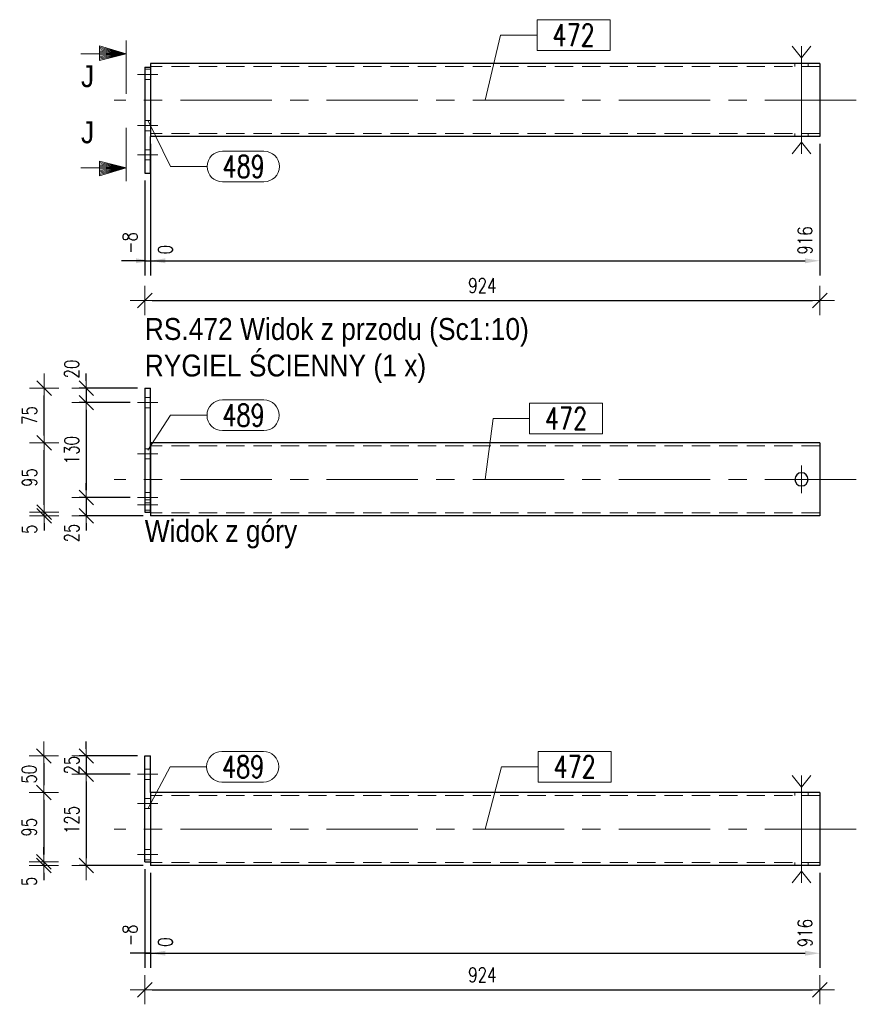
# Model space of a CAD drawing. Header units: millimetres. Extents: x -877 to 135, y 14151 to 14821.
# Tile 25 of 46: x -202 to -87, y 14303 to 14437. Entities that reach past the tile are written whole.
import ezdxf
from ezdxf.enums import TextEntityAlignment as Align

# ---------------------------------------------------------------- set-up
doc = ezdxf.new("R2010")
doc.units = ezdxf.units.MM
doc.header["$LTSCALE"] = 10
doc.linetypes.add('HIDDEN', pattern=[0.375, 0.25, -0.125])
doc.linetypes.add('MITTE', pattern=[2, 1.25, -0.25, 0.25, -0.25])
doc.layers.get('Defpoints').update_dxf_attribs({"color": 1})
for name, color, linetype, lineweight in [('PS_Bolt', 4, 'Continuous', 13), ('PS_DIM', 4, 'Continuous', 13), ('PS_Hidden', 2, 'HIDDEN', 9), ('PS_Mid', 5, 'MITTE', 15), ('PS_Pos', 1, 'Continuous', 15), ('PS_Shape', 161, 'Continuous', 30), ('PS_SOLID', 7, 'Continuous', 30), ('PS_TEXT', 3, 'Continuous', 18)]:
    doc.layers.add(name, color=color, linetype=linetype, lineweight=lineweight)
doc.styles.add('gil', font='txt', dxfattribs={"width": 0.9})
doc.styles.add('ROMANS', font='romans.shx', dxfattribs={"width": 0.8})
doc.styles.add('simplex', font='simplex.shx', dxfattribs={"width": 0.75})
doc.dimstyles.new('1_10_GŁ_DS1-LS10', dxfattribs={"dimtxt": 2, "dimasz": 2, "dimexe": 2, "dimexo": 1, "dimgap": 1, "dimtad": 1, "dimjust": 4, "dimdec": 0, "dimlfac": 10, "dimtxsty": 'simplex', "dimblk1": 'NONE', "dimsah": 1, "dimcen": 2, "dimclrd": 256, "dimclre": 256, "dimclrt": 3, "dimadec": 1, "dimazin": 0, "dimtfac": 1, "dimtdec": 0, "dimtmove": 2, "dimatfit": 3, "dimfxl": 1, "dimarcsym": 0})
doc.dimstyles.new('1_10_PRZ', dxfattribs={"dimtxt": 2, "dimasz": 1, "dimexe": 2, "dimexo": 5, "dimgap": 1, "dimtad": 1, "dimdec": 0, "dimlfac": 10, "dimtxsty": 'simplex', "dimblk": 'dimznak', "dimcen": 2, "dimse1": 1, "dimse2": 1, "dimclrt": 3, "dimadec": 1, "dimazin": 0, "dimtfac": 1, "dimtdec": 0, "dimtix": 1, "dimtmove": 2, "dimatfit": 3, "dimldrblk": 'dim-grot', "dimfxl": 1, "dimarcsym": 0})
doc.dimstyles.new('1_10_PRZ_DS1-LS10', dxfattribs={"dimtxt": 2, "dimasz": 1, "dimexe": 2, "dimexo": 5, "dimgap": 1, "dimtad": 1, "dimdec": 0, "dimlfac": 10, "dimtxsty": 'simplex', "dimblk": 'dimznak', "dimcen": 2, "dimse1": 1, "dimse2": 1, "dimclrt": 3, "dimadec": 1, "dimazin": 0, "dimtfac": 1, "dimtdec": 0, "dimtix": 1, "dimtmove": 2, "dimatfit": 3, "dimldrblk": 'dim-grot', "dimfxl": 1, "dimarcsym": 0})
doc.dimstyles.new('1_10_SC', dxfattribs={"dimtxt": 2, "dimasz": 1, "dimexe": 1, "dimexo": 1, "dimgap": 1, "dimtad": 1, "dimdec": 0, "dimlfac": 10, "dimtxsty": 'simplex', "dimblk": 'dimznak', "dimcen": 2, "dimclrd": 256, "dimclre": 256, "dimclrt": 3, "dimadec": 1, "dimazin": 0, "dimtfac": 1, "dimtdec": 0, "dimtix": 1, "dimtmove": 2, "dimatfit": 3, "dimldrblk": 'dim-grot', "dimfxl": 1, "dimarcsym": 0})

# ---------------------------------------------------------------- blocks, each defined once
blk = doc.blocks.new('*D545')
at = {"layer": 'Defpoints', "color": 0, "transparency": 16777216}
for p in [(-184.06, 14421.33), (-184.86, 14416.33), (-184.06, 14404.33)]:
    blk.add_point(p, dxfattribs=at)
at = {"layer": 'PS_DIM', "lineweight": -2, "transparency": 16777216}
for p, q in [((-184.06, 14420.33), (-184.06, 14402.33)), ((-184.86, 14415.33), (-184.86, 14402.33)), ((-184.86, 14404.33), (-186.86, 14404.33)), ((-184.86, 14404.33), (-184.06, 14404.33)), ((-182.06, 14404.33), (-180.06, 14404.33))]:
    blk.add_line(p, q, dxfattribs=at)
at = {"layer": 'PS_DIM', "transparency": 16777216}
blk.add_solid([(-182.06, 14404.66), (-182.06, 14403.99), (-184.06, 14404.33)], dxfattribs=at)
at = {"layer": 'PS_DIM', "color": 3, "transparency": 16777216, "insert": (-186.88, 14406.77), "char_height": 2, "attachment_point": 5, "rotation": 90, "style": 'simplex'}
blk.add_mtext('-8', dxfattribs=at)
blk = doc.blocks.new('_None')
blk = doc.blocks.new('*D546')
at = {"layer": 'Defpoints', "color": 0, "transparency": 16777216}
for p in [(-184.06, 14421.33), (-184.06, 14416.33), (-184.06, 14404.33)]:
    blk.add_point(p, dxfattribs=at)
at = {"layer": 'PS_DIM', "lineweight": -2, "transparency": 16777216}
for p, q in [((-184.06, 14420.33), (-184.06, 14402.33)), ((-184.06, 14415.33), (-184.06, 14402.33)), ((-186.06, 14404.33), (-188.06, 14404.33)), ((-184.06, 14404.33), (-182.06, 14404.33))]:
    blk.add_line(p, q, dxfattribs=at)
at = {"layer": 'PS_DIM', "transparency": 16777216}
blk.add_solid([(-186.06, 14404.66), (-186.06, 14403.99), (-184.06, 14404.33)], dxfattribs=at)
at = {"layer": 'PS_DIM', "color": 3, "transparency": 16777216, "insert": (-182.04, 14405.85), "char_height": 2, "attachment_point": 5, "rotation": 90, "style": 'simplex'}
blk.add_mtext('0', dxfattribs=at)
blk = doc.blocks.new('*D547')
at = {"layer": 'Defpoints', "color": 0, "transparency": 16777216}
for p in [(-184.06, 14421.33), (-92.47, 14421.33), (-92.47, 14404.33)]:
    blk.add_point(p, dxfattribs=at)
at = {"layer": 'PS_DIM', "lineweight": -2, "transparency": 16777216}
for p, q in [((-184.06, 14420.33), (-184.06, 14402.33)), ((-92.47, 14420.33), (-92.47, 14402.33)), ((-184.06, 14404.33), (-94.47, 14404.33))]:
    blk.add_line(p, q, dxfattribs=at)
at = {"layer": 'PS_DIM', "transparency": 16777216}
blk.add_solid([(-94.47, 14404.66), (-94.47, 14403.99), (-92.47, 14404.33)], dxfattribs=at)
at = {"layer": 'PS_DIM', "color": 3, "transparency": 16777216, "insert": (-94.49, 14407.1), "char_height": 2, "attachment_point": 5, "rotation": 90, "style": 'simplex'}
blk.add_mtext('916', dxfattribs=at)
blk = doc.blocks.new('Znacznik')
at = {"layer": 'PS_TEXT'}
for p, q in [((4454.27, 7147.33), (4450.22, 7148.54)), ((4450.22, 7148.54), (4450.22, 7146.32)), ((4454.27, 7147.33), (4450.22, 7148.34)), ((4454.27, 7141.25), (4454.27, 7149.35)), ((4454.27, 7147.33), (4447.39, 7147.33)), ((4454.27, 7147.33), (4450.22, 7148.14)), ((4454.27, 7147.33), (4450.22, 7147.94)), ((4454.27, 7147.33), (4450.22, 7147.73)), ((4454.27, 7147.33), (4450.22, 7147.53)), ((4454.27, 7147.33), (4450.22, 7146.32)), ((4454.27, 7147.33), (4450.22, 7146.52)), ((4454.27, 7147.33), (4450.22, 7146.72)), ((4454.27, 7147.33), (4450.22, 7147.13)), ((4454.27, 7147.33), (4450.22, 7146.92)), ((4454.27, 7147.33), (4450.22, 7147.33))]:
    blk.add_line(p, q, dxfattribs=at)
blk = doc.blocks.new('PRZEK3')
at = {"layer": 'PS_DIM', "color": 7, "xscale": -0.8999999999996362, "yscale": 0.8999999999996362, "zscale": 0.9, "rotation": 90}
blk.add_blockref('Znacznik', (202262.67, 15878.89), dxfattribs=at)
at = {"layer": 'PS_TEXT', "style": 'ROMANS', "width": 0.9, "flags": 4}
blk.add_attdef('PRZEKRÓJ', (195831.81, 11873.66), '', height=2.92, dxfattribs=at)
blk = doc.blocks.new('*D548')
at = {"layer": 'Defpoints', "color": 0, "transparency": 16777216}
for p in [(-184.86, 14322.05), (-184.06, 14321.55), (-184.06, 14309.55)]:
    blk.add_point(p, dxfattribs=at)
at = {"layer": 'PS_DIM', "lineweight": -2, "transparency": 16777216}
for p, q in [((-184.86, 14321.05), (-184.86, 14307.55)), ((-184.06, 14320.55), (-184.06, 14307.55)), ((-184.86, 14309.55), (-186.86, 14309.55)), ((-184.86, 14309.55), (-184.06, 14309.55)), ((-182.06, 14309.55), (-180.06, 14309.55))]:
    blk.add_line(p, q, dxfattribs=at)
at = {"layer": 'PS_DIM', "transparency": 16777216}
blk.add_solid([(-182.06, 14309.89), (-182.06, 14309.22), (-184.06, 14309.55)], dxfattribs=at)
at = {"layer": 'PS_DIM', "color": 3, "transparency": 16777216, "insert": (-186.88, 14312), "char_height": 2, "attachment_point": 5, "rotation": 90, "style": 'simplex'}
blk.add_mtext('-8', dxfattribs=at)
blk = doc.blocks.new('*D549')
at = {"layer": 'Defpoints', "color": 0, "transparency": 16777216}
for p in [(-184.06, 14321.55), (-184.06, 14321.55), (-184.06, 14309.55)]:
    blk.add_point(p, dxfattribs=at)
at = {"layer": 'PS_DIM', "lineweight": -2, "transparency": 16777216}
for p, q in [((-184.06, 14320.55), (-184.06, 14307.55)), ((-184.06, 14320.55), (-184.06, 14307.55)), ((-184.06, 14309.55), (-186.06, 14309.55)), ((-182.06, 14309.55), (-180.06, 14309.55))]:
    blk.add_line(p, q, dxfattribs=at)
at = {"layer": 'PS_DIM', "transparency": 16777216}
blk.add_solid([(-182.06, 14309.89), (-182.06, 14309.22), (-184.06, 14309.55)], dxfattribs=at)
at = {"layer": 'PS_DIM', "color": 3, "transparency": 16777216, "insert": (-182.04, 14311.07), "char_height": 2, "attachment_point": 5, "rotation": 90, "style": 'simplex'}
blk.add_mtext('0', dxfattribs=at)
blk = doc.blocks.new('*D550')
at = {"layer": 'Defpoints', "color": 0, "transparency": 16777216}
for p in [(-184.06, 14321.55), (-92.47, 14321.55), (-92.47, 14309.55)]:
    blk.add_point(p, dxfattribs=at)
at = {"layer": 'PS_DIM', "lineweight": -2, "transparency": 16777216}
for p, q in [((-184.06, 14320.55), (-184.06, 14307.55)), ((-92.47, 14320.55), (-92.47, 14307.55)), ((-184.06, 14309.55), (-94.47, 14309.55))]:
    blk.add_line(p, q, dxfattribs=at)
at = {"layer": 'PS_DIM', "transparency": 16777216}
blk.add_solid([(-94.47, 14309.89), (-94.47, 14309.22), (-92.47, 14309.55)], dxfattribs=at)
at = {"layer": 'PS_DIM', "color": 3, "transparency": 16777216, "insert": (-94.49, 14312.32), "char_height": 2, "attachment_point": 5, "rotation": 90, "style": 'simplex'}
blk.add_mtext('916', dxfattribs=at)
blk = doc.blocks.new('dimznak')
at = {"color": 0}
for points in [[(0, 2), (0, -2)], [(-2, 0), (2, 0)]]:
    blk.add_lwpolyline(points, dxfattribs=at)
at = {"color": 2}
blk.add_lwpolyline([(1, 1), (-1, -1)], dxfattribs=at)
blk = doc.blocks.new('*D576')
at = {"layer": 'Defpoints', "color": 0, "transparency": 16777216}
for p in [(-92.47, 14421.33), (-184.86, 14416.33), (-92.47, 14398.9)]:
    blk.add_point(p, dxfattribs=at)
at = {"layer": 'PS_DIM', "color": 0, "lineweight": -2, "transparency": 16777216}
blk.add_line((-183.86, 14398.9), (-93.47, 14398.9), dxfattribs=at)
at = {"layer": 'PS_DIM', "color": 0, "lineweight": -2, "transparency": 16777216, "rotation": 180}
blk.add_blockref('dimznak', (-184.86, 14398.9), dxfattribs=at)
at = {"layer": 'PS_DIM', "color": 0, "lineweight": -2, "transparency": 16777216}
blk.add_blockref('dimznak', (-92.47, 14398.9), dxfattribs=at)
at = {"layer": 'PS_DIM', "color": 3, "transparency": 16777216, "insert": (-138.66, 14400.94), "char_height": 2, "attachment_point": 5, "style": 'simplex'}
blk.add_mtext('924', dxfattribs=at)
blk = doc.blocks.new('dim-grot')
blk.add_hatch(color=256).paths.add_polyline_path([(0, 0), (-2, 0.5), (-2, -0.5)])
blk.add_lwpolyline([(0, 0), (-2, 0.5), (-2, -0.5), (0, 0)])
blk = doc.blocks.new('*D577')
at = {"layer": 'Defpoints', "color": 0, "transparency": 16777216}
for p in [(-184.86, 14322.05), (-92.47, 14321.55), (-92.47, 14304.56)]:
    blk.add_point(p, dxfattribs=at)
at = {"layer": 'PS_DIM', "color": 0, "lineweight": -2, "transparency": 16777216}
blk.add_line((-183.86, 14304.56), (-93.47, 14304.56), dxfattribs=at)
at = {"layer": 'PS_DIM', "color": 0, "lineweight": -2, "transparency": 16777216, "rotation": 180}
blk.add_blockref('dimznak', (-184.86, 14304.56), dxfattribs=at)
at = {"layer": 'PS_DIM', "color": 0, "lineweight": -2, "transparency": 16777216}
blk.add_blockref('dimznak', (-92.47, 14304.56), dxfattribs=at)
at = {"layer": 'PS_DIM', "color": 3, "transparency": 16777216, "insert": (-138.66, 14306.6), "char_height": 2, "attachment_point": 5, "style": 'simplex'}
blk.add_mtext('924', dxfattribs=at)
blk = doc.blocks.new('*D586')
at = {"layer": 'Defpoints', "color": 0, "transparency": 16777216}
for p in [(-184.86, 14336.55), (-192.86, 14334.05), (-185.86, 14334.05)]:
    blk.add_point(p, dxfattribs=at)
at = {"layer": 'PS_DIM', "lineweight": -2, "transparency": 16777216}
for p, q in [((-192.86, 14337.55), (-192.86, 14338.55)), ((-185.86, 14336.55), (-193.86, 14336.55)), ((-192.86, 14336.55), (-192.86, 14334.05)), ((-186.86, 14334.05), (-193.86, 14334.05)), ((-192.86, 14333.05), (-192.86, 14332.05))]:
    blk.add_line(p, q, dxfattribs=at)
for p, rotation in [((-192.86, 14336.55), 270), ((-192.86, 14334.05), 90)]:
    blk.add_blockref('dimznak', p, dxfattribs=dict(at, rotation=rotation))
at = {"layer": 'PS_DIM', "color": 3, "transparency": 16777216, "insert": (-194.86, 14335.3), "char_height": 2, "attachment_point": 5, "rotation": 90, "style": 'simplex'}
blk.add_mtext('25', dxfattribs=at)
blk = doc.blocks.new('*D587')
at = {"layer": 'Defpoints', "color": 0, "transparency": 16777216}
for p in [(-185.86, 14334.05), (-192.86, 14321.55), (-184.06, 14321.55)]:
    blk.add_point(p, dxfattribs=at)
at = {"layer": 'PS_DIM', "lineweight": -2, "transparency": 16777216}
for p, q in [((-186.86, 14334.05), (-193.86, 14334.05)), ((-192.86, 14333.05), (-192.86, 14322.55)), ((-185.06, 14321.55), (-193.86, 14321.55))]:
    blk.add_line(p, q, dxfattribs=at)
for p, rotation in [((-192.86, 14334.05), 90), ((-192.86, 14321.55), 270)]:
    blk.add_blockref('dimznak', p, dxfattribs=dict(at, rotation=rotation))
at = {"layer": 'PS_DIM', "color": 3, "transparency": 16777216, "insert": (-194.86, 14327.8), "char_height": 2, "attachment_point": 5, "rotation": 90, "style": 'simplex'}
blk.add_mtext('125', dxfattribs=at)
blk = doc.blocks.new('*D588')
at = {"layer": 'Defpoints', "color": 0, "transparency": 16777216}
for p in [(-184.06, 14336.55), (-198.67, 14331.55), (-184.06, 14331.55)]:
    blk.add_point(p, dxfattribs=at)
at = {"layer": 'PS_DIM', "color": 0, "lineweight": -2, "transparency": 16777216}
blk.add_line((-198.67, 14335.55), (-198.67, 14332.55), dxfattribs=at)
for p, rotation in [((-198.67, 14336.55), 90), ((-198.67, 14331.55), 270)]:
    blk.add_blockref('dimznak', p, dxfattribs=dict(at, rotation=rotation))
at = {"layer": 'PS_DIM', "color": 3, "transparency": 16777216, "insert": (-200.67, 14334.05), "char_height": 2, "attachment_point": 5, "rotation": 90, "style": 'simplex'}
blk.add_mtext('50', dxfattribs=at)
blk = doc.blocks.new('*D589')
at = {"layer": 'Defpoints', "color": 0, "transparency": 16777216}
for p in [(-184.06, 14331.55), (-198.67, 14322.05), (-184.86, 14322.05)]:
    blk.add_point(p, dxfattribs=at)
at = {"layer": 'PS_DIM', "color": 0, "lineweight": -2, "transparency": 16777216}
blk.add_line((-198.67, 14330.55), (-198.67, 14323.05), dxfattribs=at)
for p, rotation in [((-198.67, 14331.55), 90), ((-198.67, 14322.05), 270)]:
    blk.add_blockref('dimznak', p, dxfattribs=dict(at, rotation=rotation))
at = {"layer": 'PS_DIM', "color": 3, "transparency": 16777216, "insert": (-200.67, 14326.8), "char_height": 2, "attachment_point": 5, "rotation": 90, "style": 'simplex'}
blk.add_mtext('95', dxfattribs=at)
blk = doc.blocks.new('*D590')
at = {"layer": 'Defpoints', "color": 0, "transparency": 16777216}
for p in [(-198.67, 14321.55), (-184.86, 14322.05), (-184.06, 14321.55)]:
    blk.add_point(p, dxfattribs=at)
at = {"layer": 'PS_DIM', "color": 0, "lineweight": -2, "transparency": 16777216}
for p, q in [((-198.67, 14323.05), (-198.67, 14324.05)), ((-198.67, 14322.05), (-198.67, 14321.55)), ((-198.67, 14320.55), (-198.67, 14319.55))]:
    blk.add_line(p, q, dxfattribs=at)
for p, rotation in [((-198.67, 14322.05), 270), ((-198.67, 14321.55), 90)]:
    blk.add_blockref('dimznak', p, dxfattribs=dict(at, rotation=rotation))
at = {"layer": 'PS_DIM', "color": 3, "transparency": 16777216, "insert": (-200.67, 14319.39), "char_height": 2, "attachment_point": 5, "rotation": 90, "style": 'simplex'}
blk.add_mtext('5', dxfattribs=at)
blk = doc.blocks.new('*D595')
at = {"layer": 'Defpoints', "color": 0, "transparency": 16777216}
for p in [(-184.86, 14386.91), (-192.86, 14384.91), (-185.86, 14384.91)]:
    blk.add_point(p, dxfattribs=at)
at = {"layer": 'PS_DIM', "lineweight": -2, "transparency": 16777216}
for p, q in [((-192.86, 14387.91), (-192.86, 14388.91)), ((-185.86, 14386.91), (-193.86, 14386.91)), ((-192.86, 14386.91), (-192.86, 14384.91)), ((-186.86, 14384.91), (-193.86, 14384.91)), ((-192.86, 14383.91), (-192.86, 14382.91))]:
    blk.add_line(p, q, dxfattribs=at)
for p, rotation in [((-192.86, 14386.91), 270), ((-192.86, 14384.91), 90)]:
    blk.add_blockref('dimznak', p, dxfattribs=dict(at, rotation=rotation))
at = {"layer": 'PS_DIM', "color": 3, "transparency": 16777216, "insert": (-194.86, 14389.51), "char_height": 2, "attachment_point": 5, "rotation": 90, "style": 'simplex'}
blk.add_mtext('20', dxfattribs=at)
blk = doc.blocks.new('*D596')
at = {"layer": 'Defpoints', "color": 0, "transparency": 16777216}
for p in [(-185.86, 14384.91), (-192.86, 14371.91), (-185.86, 14371.91)]:
    blk.add_point(p, dxfattribs=at)
at = {"layer": 'PS_DIM', "lineweight": -2, "transparency": 16777216}
for p, q in [((-186.86, 14384.91), (-193.86, 14384.91)), ((-192.86, 14383.91), (-192.86, 14372.91)), ((-186.86, 14371.91), (-193.86, 14371.91))]:
    blk.add_line(p, q, dxfattribs=at)
for p, rotation in [((-192.86, 14384.91), 90), ((-192.86, 14371.91), 270)]:
    blk.add_blockref('dimznak', p, dxfattribs=dict(at, rotation=rotation))
at = {"layer": 'PS_DIM', "color": 3, "transparency": 16777216, "insert": (-194.86, 14378.41), "char_height": 2, "attachment_point": 5, "rotation": 90, "style": 'simplex'}
blk.add_mtext('130', dxfattribs=at)
blk = doc.blocks.new('*D597')
at = {"layer": 'Defpoints', "color": 0, "transparency": 16777216}
for p in [(-185.86, 14371.91), (-192.86, 14369.41), (-184.06, 14369.41)]:
    blk.add_point(p, dxfattribs=at)
at = {"layer": 'PS_DIM', "lineweight": -2, "transparency": 16777216}
for p, q in [((-192.86, 14372.91), (-192.86, 14373.91)), ((-186.86, 14371.91), (-193.86, 14371.91)), ((-192.86, 14371.91), (-192.86, 14369.41)), ((-185.06, 14369.41), (-193.86, 14369.41)), ((-192.86, 14368.41), (-192.86, 14367.41))]:
    blk.add_line(p, q, dxfattribs=at)
for p, rotation in [((-192.86, 14371.91), 270), ((-192.86, 14369.41), 90)]:
    blk.add_blockref('dimznak', p, dxfattribs=dict(at, rotation=rotation))
at = {"layer": 'PS_DIM', "color": 3, "transparency": 16777216, "insert": (-194.86, 14367.07), "char_height": 2, "attachment_point": 5, "rotation": 90, "style": 'simplex'}
blk.add_mtext('25', dxfattribs=at)
blk = doc.blocks.new('*D598')
at = {"layer": 'Defpoints', "color": 0, "transparency": 16777216}
for p in [(-198.62, 14369.91), (-184.86, 14369.91), (-184.06, 14369.41)]:
    blk.add_point(p, dxfattribs=at)
at = {"layer": 'PS_DIM', "color": 0, "lineweight": -2, "transparency": 16777216}
for p, q in [((-198.62, 14370.91), (-198.62, 14371.91)), ((-198.62, 14369.41), (-198.62, 14369.91)), ((-198.62, 14368.41), (-198.62, 14367.41))]:
    blk.add_line(p, q, dxfattribs=at)
for p, rotation in [((-198.62, 14369.91), 270), ((-198.62, 14369.41), 90)]:
    blk.add_blockref('dimznak', p, dxfattribs=dict(at, rotation=rotation))
at = {"layer": 'PS_DIM', "color": 3, "transparency": 16777216, "insert": (-200.62, 14367.58), "char_height": 2, "attachment_point": 5, "rotation": 90, "style": 'simplex'}
blk.add_mtext('5', dxfattribs=at)
blk = doc.blocks.new('*D599')
at = {"layer": 'Defpoints', "color": 0, "transparency": 16777216}
for p in [(-198.62, 14379.41), (-184.06, 14379.41), (-184.86, 14369.91)]:
    blk.add_point(p, dxfattribs=at)
at = {"layer": 'PS_DIM', "color": 0, "lineweight": -2, "transparency": 16777216}
blk.add_line((-198.62, 14370.91), (-198.62, 14378.41), dxfattribs=at)
for p, rotation in [((-198.62, 14379.41), 90), ((-198.62, 14369.91), 270)]:
    blk.add_blockref('dimznak', p, dxfattribs=dict(at, rotation=rotation))
at = {"layer": 'PS_DIM', "color": 3, "transparency": 16777216, "insert": (-200.62, 14374.66), "char_height": 2, "attachment_point": 5, "rotation": 90, "style": 'simplex'}
blk.add_mtext('95', dxfattribs=at)
blk = doc.blocks.new('*D600')
at = {"layer": 'Defpoints', "color": 0, "transparency": 16777216}
for p in [(-198.62, 14386.91), (-184.86, 14386.91), (-184.06, 14379.41)]:
    blk.add_point(p, dxfattribs=at)
at = {"layer": 'PS_DIM', "color": 0, "lineweight": -2, "transparency": 16777216}
blk.add_line((-198.62, 14380.41), (-198.62, 14385.91), dxfattribs=at)
for p, rotation in [((-198.62, 14386.91), 90), ((-198.62, 14379.41), 270)]:
    blk.add_blockref('dimznak', p, dxfattribs=dict(at, rotation=rotation))
at = {"layer": 'PS_DIM', "color": 3, "transparency": 16777216, "insert": (-200.62, 14383.16), "char_height": 2, "attachment_point": 5, "rotation": 90, "style": 'simplex'}
blk.add_mtext('75', dxfattribs=at)
blk = doc.blocks.new('*X1053')
at = {"color": 4, "linetype": 'Continuous'}
for p, q in [((-94.97, 14432.08), (-96.25, 14433.68)), ((-93.69, 14433.68), (-94.97, 14432.08)), ((-94.97, 14418.98), (-94.97, 14433.68)), ((-94.97, 14420.58), (-96.25, 14418.98)), ((-93.69, 14418.98), (-94.97, 14420.58))]:
    blk.add_line(p, q, dxfattribs=at)
blk = doc.blocks.new('*X1055')
at = {"layer": 'PS_Hidden', "color": 2, "linetype": 'HIDDEN'}
for p, q in [((-184.06, 14430.53), (-184.86, 14430.53)), ((-92.47, 14430.93), (-184.06, 14430.93)), ((-95.87, 14430.93), (-95.87, 14431.33)), ((-94.07, 14430.93), (-94.07, 14431.33)), ((-184.06, 14429.13), (-184.86, 14429.13)), ((-184.06, 14423.53), (-184.86, 14423.53)), ((-184.06, 14422.13), (-184.86, 14422.13)), ((-92.47, 14421.73), (-184.06, 14421.73)), ((-95.87, 14421.73), (-95.87, 14421.33)), ((-94.07, 14421.73), (-94.07, 14421.33)), ((-184.86, 14419.53), (-184.06, 14419.53)), ((-184.86, 14418.13), (-184.06, 14418.13))]:
    blk.add_line(p, q, dxfattribs=at)
at = {"layer": 'PS_Mid', "color": 5, "linetype": 'MITTE'}
for p, q in [((-94.97, 14432.33), (-94.97, 14429.93)), ((-185.86, 14429.83), (-183.06, 14429.83)), ((-185.86, 14429.83), (-183.06, 14429.83)), ((-87.47, 14426.33), (-189.06, 14426.33)), ((-185.86, 14422.83), (-183.06, 14422.83)), ((-185.86, 14422.83), (-183.06, 14422.83)), ((-94.97, 14420.33), (-94.97, 14422.73)), ((-183.06, 14418.83), (-185.86, 14418.83)), ((-183.06, 14418.83), (-185.86, 14418.83))]:
    blk.add_line(p, q, dxfattribs=at)
at = {"layer": 'PS_SOLID', "color": 7, "linetype": 'Continuous'}
for p, q in [((-184.86, 14430.83), (-184.86, 14416.33)), ((-184.86, 14430.83), (-184.06, 14430.83)), ((-92.47, 14431.33), (-184.06, 14431.33)), ((-184.06, 14431.33), (-184.06, 14421.33)), ((-92.47, 14431.33), (-92.47, 14421.33)), ((-184.06, 14416.33), (-184.06, 14421.33)), ((-92.47, 14421.33), (-184.06, 14421.33)), ((-184.86, 14416.33), (-184.06, 14416.33))]:
    blk.add_line(p, q, dxfattribs=at)
blk = doc.blocks.new('*X1056')
at = {"color": 1}
for p, q in [((-121.17, 14437.32), (-131.15, 14437.32)), ((-131.15, 14437.32), (-131.15, 14433.12)), ((-121.17, 14433.12), (-121.17, 14437.32)), ((-138.26, 14426.33), (-136.15, 14435.22)), ((-136.15, 14435.22), (-131.15, 14435.22)), ((-131.15, 14433.12), (-121.17, 14433.12))]:
    blk.add_line(p, q, dxfattribs=at)
at = {"color": 30, "style": 'simplex', "width": 0.75}
blk.add_text('472', height=3, dxfattribs=at).set_placement((-129.05, 14433.72))
blk = doc.blocks.new('*X1057')
at = {"color": 1}
for p, q in [((-184.46, 14423.58), (-181.32, 14417.23)), ((-174.22, 14419.33), (-168.54, 14419.33)), ((-181.32, 14417.23), (-176.32, 14417.23)), ((-174.22, 14415.13), (-168.54, 14415.13))]:
    blk.add_line(p, q, dxfattribs=at)
for centre, start, end in [((-174.22, 14417.23), 90, 270), ((-168.54, 14417.23), 270, 90)]:
    blk.add_arc(centre, 2.1, start, end, dxfattribs=at)
at = {"color": 30, "style": 'simplex', "width": 0.75}
blk.add_text('489', height=3, dxfattribs=at).set_placement((-174.22, 14415.73))
blk = doc.blocks.new('*X1058')
at = {"color": 3, "style": 'gil', "width": 0.9}
for s, p in [('RS.472 Widok z przodu (Sc1:10)', (-184.86, 14393.49)), ('RYGIEL ŚCIENNY (1 x)', (-184.86, 14388.49))]:
    blk.add_text(s, height=3, dxfattribs=at).set_placement(p)
blk = doc.blocks.new('*X1059')
at = {"color": 4, "linetype": 'Continuous'}
blk.add_line((-94.97, 14374.41), (-94.97, 14374.41), dxfattribs=at)
blk.add_line((-94.97, 14374.41), (-94.97, 14374.41), dxfattribs=at)
blk.add_line((-94.97, 14374.41), (-94.97, 14374.41), dxfattribs=at)
blk.add_line((-94.97, 14374.41), (-94.97, 14374.41), dxfattribs=at)
blk.add_line((-94.97, 14374.41), (-94.97, 14374.41), dxfattribs=at)
blk = doc.blocks.new('*X1060')
at = {"color": 1}
for p, q in [((-122.21, 14384.83), (-132.19, 14384.83)), ((-132.19, 14384.83), (-132.19, 14380.63)), ((-122.21, 14380.63), (-122.21, 14384.83)), ((-138.26, 14374.41), (-137.19, 14382.73)), ((-137.19, 14382.73), (-132.19, 14382.73)), ((-132.19, 14380.63), (-122.21, 14380.63))]:
    blk.add_line(p, q, dxfattribs=at)
at = {"color": 30, "style": 'simplex', "width": 0.75}
blk.add_text('472', height=3, dxfattribs=at).set_placement((-130.09, 14381.23))
blk = doc.blocks.new('*X1061')
at = {"color": 1}
for p, q in [((-174.24, 14385.28), (-168.56, 14385.28)), ((-184.46, 14378.41), (-181.34, 14383.18)), ((-181.34, 14383.18), (-176.34, 14383.18)), ((-174.24, 14381.08), (-168.56, 14381.08))]:
    blk.add_line(p, q, dxfattribs=at)
for centre, start, end in [((-174.24, 14383.18), 90, 270), ((-168.56, 14383.18), 270, 90)]:
    blk.add_arc(centre, 2.1, start, end, dxfattribs=at)
at = {"color": 30, "style": 'simplex', "width": 0.75}
blk.add_text('489', height=3, dxfattribs=at).set_placement((-174.24, 14381.68))
blk = doc.blocks.new('*X1062')
at = {"color": 3, "style": 'gil', "width": 0.9}
blk.add_text('Widok z góry', height=3, dxfattribs=at).set_placement((-184.86, 14365.85))
blk = doc.blocks.new('*X1064')
at = {"color": 4, "linetype": 'Continuous'}
for p, q in [((-94.97, 14332.3), (-96.25, 14333.9)), ((-93.69, 14333.9), (-94.97, 14332.3)), ((-94.97, 14319.2), (-94.97, 14333.9)), ((-94.97, 14320.8), (-96.25, 14319.2)), ((-93.69, 14319.2), (-94.97, 14320.8))]:
    blk.add_line(p, q, dxfattribs=at)
blk = doc.blocks.new('*X1065')
at = {"layer": 'PS_Hidden', "color": 2, "linetype": 'HIDDEN'}
for p, q in [((-184.86, 14334.75), (-184.06, 14334.75)), ((-184.86, 14333.35), (-184.06, 14333.35)), ((-184.06, 14330.75), (-184.86, 14330.75)), ((-92.47, 14331.15), (-184.06, 14331.15)), ((-95.87, 14331.15), (-95.87, 14331.55)), ((-94.07, 14331.15), (-94.07, 14331.55)), ((-184.06, 14329.35), (-184.86, 14329.35)), ((-184.06, 14323.75), (-184.86, 14323.75)), ((-184.06, 14322.35), (-184.86, 14322.35)), ((-92.47, 14321.95), (-184.06, 14321.95)), ((-95.87, 14321.95), (-95.87, 14321.55)), ((-94.07, 14321.95), (-94.07, 14321.55))]:
    blk.add_line(p, q, dxfattribs=at)
at = {"layer": 'PS_Mid', "color": 5, "linetype": 'MITTE'}
for p, q in [((-183.06, 14334.05), (-185.86, 14334.05)), ((-183.06, 14334.05), (-185.86, 14334.05)), ((-94.97, 14332.55), (-94.97, 14330.15)), ((-185.86, 14330.05), (-183.06, 14330.05)), ((-185.86, 14330.05), (-183.06, 14330.05)), ((-87.47, 14326.55), (-189.06, 14326.55)), ((-185.86, 14323.05), (-183.06, 14323.05)), ((-185.86, 14323.05), (-183.06, 14323.05)), ((-94.97, 14320.55), (-94.97, 14322.95))]:
    blk.add_line(p, q, dxfattribs=at)
at = {"layer": 'PS_SOLID', "color": 7, "linetype": 'Continuous'}
for p, q in [((-184.86, 14322.05), (-184.86, 14336.55)), ((-184.86, 14336.55), (-184.06, 14336.55)), ((-184.06, 14331.55), (-184.06, 14336.55)), ((-92.47, 14331.55), (-184.06, 14331.55)), ((-184.06, 14331.55), (-184.06, 14321.55)), ((-92.47, 14331.55), (-92.47, 14321.55)), ((-184.86, 14322.05), (-184.06, 14322.05)), ((-92.47, 14321.55), (-184.06, 14321.55))]:
    blk.add_line(p, q, dxfattribs=at)
blk = doc.blocks.new('*X1066')
at = {"color": 1}
for p, q in [((-121.02, 14337.18), (-131.01, 14337.18)), ((-131.01, 14337.18), (-131.01, 14332.98)), ((-121.02, 14332.98), (-121.02, 14337.18)), ((-138.26, 14326.55), (-136.01, 14335.08)), ((-136.01, 14335.08), (-131.01, 14335.08)), ((-131.01, 14332.98), (-121.02, 14332.98))]:
    blk.add_line(p, q, dxfattribs=at)
at = {"color": 30, "style": 'simplex', "width": 0.75}
blk.add_text('472', height=3, dxfattribs=at).set_placement((-128.91, 14333.58))
blk = doc.blocks.new('*X1067')
at = {"color": 1}
for p, q in [((-174.29, 14337.18), (-168.62, 14337.18)), ((-184.46, 14329.3), (-181.39, 14335.08)), ((-181.39, 14335.08), (-176.39, 14335.08)), ((-174.29, 14332.98), (-168.62, 14332.98))]:
    blk.add_line(p, q, dxfattribs=at)
for centre, start, end in [((-174.29, 14335.08), 90, 270), ((-168.62, 14335.08), 270, 90)]:
    blk.add_arc(centre, 2.1, start, end, dxfattribs=at)
at = {"color": 30, "style": 'simplex', "width": 0.75}
blk.add_text('489', height=3, dxfattribs=at).set_placement((-174.29, 14333.58))

msp = doc.modelspace()

# ---------------------------------------------------------------- linework, layer by layer
at = {"layer": 'PS_Hidden', "color": 2, "linetype": 'HIDDEN'}
for p, q in [((-184.86, 14385.61), (-184.06, 14385.61)), ((-184.86, 14385.61), (-184.06, 14385.61)), ((-184.86, 14384.21), (-184.06, 14384.21)), ((-184.86, 14384.21), (-184.06, 14384.21)), ((-92.47, 14379.01), (-184.06, 14379.01)), ((-184.06, 14378.61), (-184.86, 14378.61)), ((-184.06, 14377.21), (-184.86, 14377.21)), ((-184.86, 14372.61), (-184.06, 14372.61)), ((-184.86, 14372.61), (-184.06, 14372.61)), ((-184.06, 14371.61), (-184.86, 14371.61)), ((-184.86, 14371.21), (-184.06, 14371.21)), ((-184.86, 14371.21), (-184.06, 14371.21)), ((-184.06, 14370.21), (-184.86, 14370.21)), ((-92.47, 14369.81), (-184.06, 14369.81))]:
    msp.add_line(p, q, dxfattribs=at)
at = {"layer": 'PS_Mid', "color": 5, "linetype": 'MITTE'}
for p, q in [((-183.06, 14384.91), (-185.86, 14384.91)), ((-183.06, 14384.91), (-185.86, 14384.91)), ((-185.86, 14377.91), (-183.06, 14377.91)), ((-94.97, 14376.31), (-94.97, 14372.51)), ((-94.97, 14376.31), (-94.97, 14372.51)), ((-87.47, 14374.41), (-189.06, 14374.41)), ((-93.07, 14374.41), (-96.87, 14374.41)), ((-93.07, 14374.41), (-96.87, 14374.41)), ((-183.06, 14371.91), (-185.86, 14371.91)), ((-183.06, 14371.91), (-185.86, 14371.91)), ((-185.86, 14370.91), (-183.06, 14370.91))]:
    msp.add_line(p, q, dxfattribs=at)
at = {"layer": 'PS_SOLID', "color": 7, "linetype": 'Continuous'}
for p, q in [((-184.86, 14386.91), (-184.86, 14369.91)), ((-184.86, 14386.91), (-184.06, 14386.91)), ((-184.86, 14386.91), (-184.86, 14369.91)), ((-184.86, 14386.91), (-184.06, 14386.91)), ((-184.06, 14379.41), (-184.06, 14386.91)), ((-184.06, 14369.91), (-184.06, 14386.91)), ((-184.06, 14379.41), (-184.06, 14369.41)), ((-92.47, 14379.41), (-184.06, 14379.41)), ((-92.47, 14379.41), (-92.47, 14369.41)), ((-184.86, 14369.91), (-184.06, 14369.91)), ((-184.86, 14369.91), (-184.06, 14369.91)), ((-92.47, 14369.41), (-184.06, 14369.41))]:
    msp.add_line(p, q, dxfattribs=at)
at = {"layer": 'PS_SOLID', "color": 7, "extrusion": (0, 0, -1)}
msp.add_circle((94.97, 14374.41), 0.9, dxfattribs=at)

# ---------------------------------------------------------------- block references
at = {"layer": 'PS_Bolt', "color": 4}
for name in ['*X1053', '*X1059', '*X1064']:
    msp.add_blockref(name, (0, 0), dxfattribs=at)
at = {"layer": 'PS_Pos'}
for name in ['*X1056', '*X1057', '*X1061', '*X1060', '*X1067', '*X1066']:
    msp.add_blockref(name, (0, 0), dxfattribs=at)
at = {"layer": 'PS_Shape', "color": 20}
for name in ['*X1055', '*X1065']:
    msp.add_blockref(name, (0, 0), dxfattribs=at)
at = {"layer": 'PS_TEXT'}
ref = msp.add_blockref('PRZEK3', (11682.65, 210262.71), dxfattribs=dict(at, xscale=-1, rotation=90))
ref.add_attrib('PRZEKRÓJ', 'J', dxfattribs={"height": 3, "style": 'gil', "width": 0.9}).set_placement((-193.59, 14427.19), align=Align.BOTTOM_LEFT)
ref = msp.add_blockref('PRZEK3', (11682.65, -181413.01), dxfattribs=dict(at, rotation=90))
ref.add_attrib('PRZEKRÓJ', 'J', dxfattribs={"height": 3, "style": 'gil', "width": 0.9}).set_placement((-193.59, 14419.51), align=Align.BOTTOM_LEFT)
for name in ['*X1058', '*X1062']:
    msp.add_blockref(name, (0, 0), dxfattribs=at)

# ---------------------------------------------------------------- dimensions: what is measured, and where the dimension line sits
at = {"layer": 'PS_DIM'}
for base, p1, p2, text, picture, middle in [((-184.06, 14404.33), (-184.86, 14416.33), (-184.06, 14421.33), '-8', '*D545', (-186.88, 14406.77)), ((-184.06, 14404.33), (-184.06, 14416.33), (-184.06, 14421.33), '0', '*D546', (-182.04, 14405.85)), ((-184.06, 14309.55), (-184.86, 14322.05), (-184.06, 14321.55), '-8', '*D548', (-186.88, 14312))]:
    dim = msp.add_linear_dim(base=base, p1=p1, p2=p2, text=text, dimstyle='1_10_GŁ_DS1-LS10', dxfattribs=at)
    dim.commit()
    dim.dimension.update_dxf_attribs({"geometry": picture, "text_midpoint": middle, "dimtype": 128, "text_rotation": 90})
for base, p1, p2, picture, middle in [((-92.47, 14398.9), (-184.86, 14416.33), (-92.47, 14421.33), '*D576', (-138.66, 14400.94)), ((-92.47, 14304.56), (-184.86, 14322.05), (-92.47, 14321.55), '*D577', (-138.66, 14306.6))]:
    dim = msp.add_linear_dim(base=base, p1=p1, p2=p2, dimstyle='1_10_PRZ_DS1-LS10', dxfattribs=at)
    dim.commit()
    dim.dimension.update_dxf_attribs({"geometry": picture, "text_midpoint": middle, "dimtype": 128})
for base, p1, p2, picture, middle in [((-92.47, 14404.33), (-184.06, 14421.33), (-92.47, 14421.33), '*D547', (-94.49, 14407.1)), ((-184.06137084, 14309.55348404), (-184.06137084, 14321.55348404), (-184.06137084, 14321.55348404), '*D549', (-182.04137084, 14311.07348404)), ((-92.47, 14309.55), (-184.06, 14321.55), (-92.47, 14321.55), '*D550', (-94.49, 14312.32))]:
    dim = msp.add_linear_dim(base=base, p1=p1, p2=p2, dimstyle='1_10_GŁ_DS1-LS10', dxfattribs=at)
    dim.commit()
    dim.dimension.update_dxf_attribs({"geometry": picture, "text_midpoint": middle, "dimtype": 128, "text_rotation": 90})
for base, p1, p2, dimstyle, picture, middle in [((-192.86, 14384.91), (-184.86, 14386.91), (-185.86, 14384.91), '1_10_SC', '*D595', (-194.86, 14389.51)), ((-192.86, 14369.41), (-185.86, 14371.91), (-184.06, 14369.41), '1_10_SC', '*D597', (-194.86, 14367.07)), ((-198.62, 14369.91), (-184.06, 14369.41), (-184.86, 14369.91), '1_10_PRZ', '*D598', (-200.62, 14367.58)), ((-198.67, 14321.55), (-184.86, 14322.05), (-184.06, 14321.55), '1_10_PRZ', '*D590', (-200.67, 14319.39))]:
    dim = msp.add_linear_dim(base=base, p1=p1, p2=p2, angle=90, dimstyle=dimstyle, dxfattribs=at)
    dim.commit()
    dim.dimension.update_dxf_attribs({"geometry": picture, "text_midpoint": middle, "dimtype": 128})
for base, p1, p2, dimstyle, picture, middle in [((-198.62, 14386.91), (-184.06, 14379.41), (-184.86, 14386.91), '1_10_PRZ', '*D600', (-200.62, 14383.16)), ((-192.86, 14371.91), (-185.86, 14384.91), (-185.86, 14371.91), '1_10_SC', '*D596', (-194.86, 14378.41)), ((-198.62, 14379.41), (-184.86, 14369.91), (-184.06, 14379.41), '1_10_PRZ', '*D599', (-200.62, 14374.66)), ((-198.67, 14331.55), (-184.06, 14336.55), (-184.06, 14331.55), '1_10_PRZ', '*D588', (-200.67, 14334.05)), ((-192.86, 14334.05), (-184.86, 14336.55), (-185.86, 14334.05), '1_10_SC', '*D586', (-194.86, 14335.3)), ((-192.86, 14321.55), (-185.86, 14334.05), (-184.06, 14321.55), '1_10_SC', '*D587', (-194.86, 14327.8)), ((-198.67, 14322.05), (-184.06, 14331.55), (-184.86, 14322.05), '1_10_PRZ', '*D589', (-200.67, 14326.8))]:
    dim = msp.add_linear_dim(base=base, p1=p1, p2=p2, angle=90, dimstyle=dimstyle, dxfattribs=at)
    dim.commit()
    dim.dimension.update_dxf_attribs({"geometry": picture, "text_midpoint": middle})

doc.saveas('drawing.dxf')
